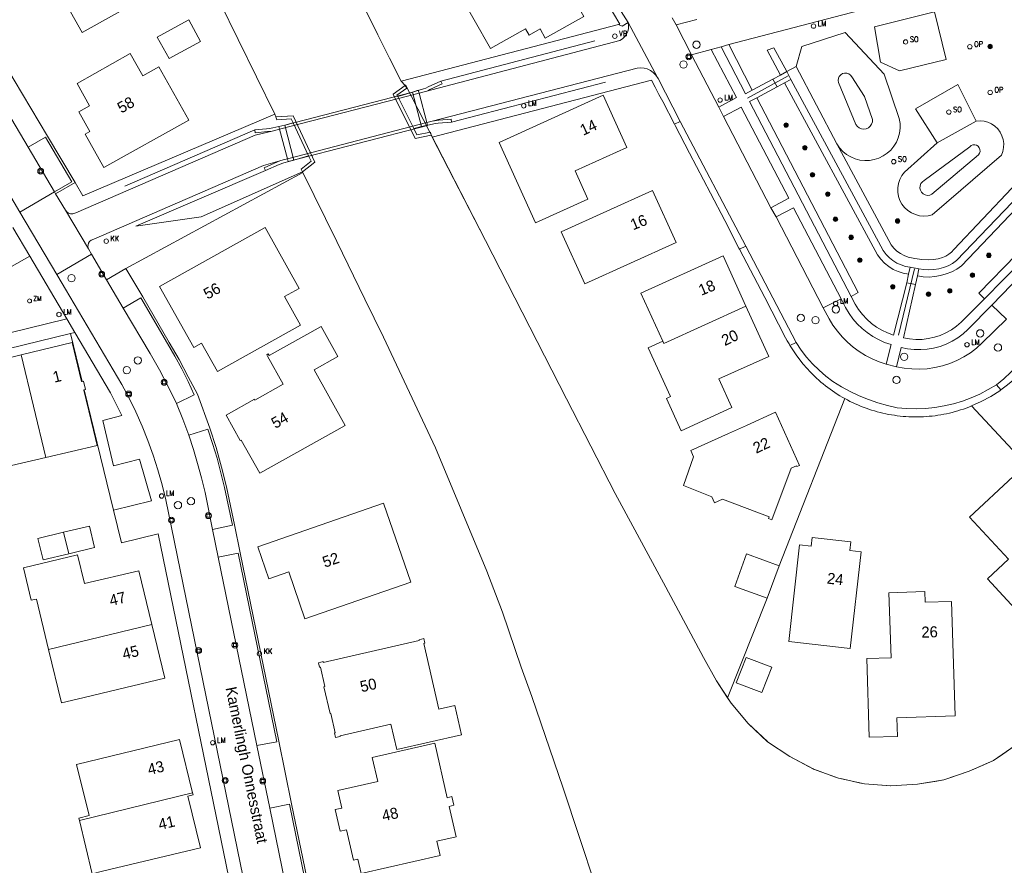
# Model space of a CAD drawing. Header units: metres. Extents: x 138165 to 154469, y 480134 to 494189.
# Tile 225 of 256: x 147740 to 147852, y 485210 to 485306. Entities that reach past the tile are written whole.
import ezdxf

# ---------------------------------------------------------------- set-up
doc = ezdxf.new("R2010")
doc.units = ezdxf.units.M
doc.header["$LTSCALE"] = 0.001
doc.header["$MEASUREMENT"] = 0
for name, color, linetype, lineweight in [('Level 5', 7, 'Continuous', 0), ('TOP-L-terrein schutting raster hek leuning', 7, 'Continuous', 0), ('TOP-L-topo objecten punt', 7, 'Continuous', 0), ('TOP-L-topo objecten vlak', 7, 'Continuous', 0), ('TOP-L-verharding molgoot', 7, 'Continuous', 0), ('TOP-L-verharding vangrail', 7, 'Continuous', 0), ('TOP-L-water beschoeiing', 7, 'Continuous', 0), ('TOP-T-topo huisnummering naamgeving', 7, 'Continuous', 0)]:
    doc.layers.add(name, color=color, linetype=linetype, lineweight=lineweight)
doc.styles.add('Style-INTL_ISO', font='INTL_ISO.shx')
doc.styles.add('Style-STANDARD', font='STANDARD.shx')

# ---------------------------------------------------------------- blocks, each defined once
blk = doc.blocks.new('24')
at = {"layer": 'TOP-L-topo objecten punt', "color": 7, "linetype": 'Continuous', "lineweight": 0}
for radius in [0.025, 0.0182, 0.0115, 0.005]:
    blk.add_circle((0, 0), radius, dxfattribs=at)
blk = doc.blocks.new('304')
at = {"layer": 'TOP-L-topo objecten punt', "color": 7, "linetype": 'Continuous', "lineweight": 0}
blk.add_circle((0, 0), 0.0225, dxfattribs=at)
at = {"layer": 'TOP-L-topo objecten punt', "color": 7, "linetype": 'Continuous', "lineweight": 0, "style": 'Style-STANDARD'}
blk.add_text('ZM', height=0.054, dxfattribs=at).set_placement((0.043, 0))
blk = doc.blocks.new('129')
at = {"layer": 'TOP-L-topo objecten punt', "color": 7, "linetype": 'Continuous', "lineweight": 0}
blk.add_circle((0, 0), 0.025, dxfattribs=at)
at = {"layer": 'TOP-L-topo objecten punt', "color": 7, "linetype": 'Continuous', "lineweight": 0, "style": 'Style-STANDARD'}
blk.add_text('SO', height=0.06, dxfattribs=at).set_placement((0.0483, 0))
blk = doc.blocks.new('38')
at = {"layer": 'TOP-L-topo objecten punt', "color": 7, "linetype": 'Continuous', "lineweight": 0}
blk.add_circle((0, 0), 0.025, dxfattribs=at)
at = {"layer": 'TOP-L-topo objecten punt', "color": 7, "linetype": 'Continuous', "lineweight": 0, "style": 'Style-STANDARD'}
blk.add_text('OP', height=0.06, dxfattribs=at).set_placement((0.048, 0))
blk = doc.blocks.new('*U13')
at = {"layer": 'Level 5', "color": 7, "linetype": 'Continuous', "lineweight": 0}
blk.add_circle((0, 0), 0.0415, dxfattribs=at)
blk = doc.blocks.new('150')
at = {"layer": 'Level 5', "color": 7, "linetype": 'Continuous', "lineweight": 0}
blk.add_blockref('*U13', (0, 0), dxfattribs=at)
blk = doc.blocks.new('39')
at = {"layer": 'TOP-L-topo objecten punt', "color": 7, "linetype": 'Continuous', "lineweight": 0}
for p, q in [((0.0175, 0.0175), (-0.0175, 0.0175)), ((-0.0175, 0.0175), (-0.0175, -0.0175)), ((0.0175, 0.0175), (0.0175, -0.0175)), ((0.0175, -0.0175), (-0.0175, -0.0175))]:
    blk.add_line(p, q, dxfattribs=at)
blk.add_circle((0, 0), 0.0332, dxfattribs=at)
blk = doc.blocks.new('16')
at = {"layer": 'TOP-L-topo objecten punt', "color": 7, "linetype": 'Continuous', "lineweight": 0}
blk.add_circle((0, 0), 0.025, dxfattribs=at)
at = {"layer": 'TOP-L-topo objecten punt', "color": 7, "linetype": 'Continuous', "lineweight": 0, "style": 'Style-STANDARD'}
blk.add_text('LM', height=0.06, dxfattribs=at).set_placement((0.0483, 0))
blk = doc.blocks.new('119')
at = {"layer": 'TOP-L-topo objecten punt', "color": 7, "linetype": 'Continuous', "lineweight": 0}
blk.add_circle((0, 0), 0.025, dxfattribs=at)
at = {"layer": 'TOP-L-topo objecten punt', "color": 7, "linetype": 'Continuous', "lineweight": 0, "style": 'Style-STANDARD'}
blk.add_text('KK', height=0.06, dxfattribs=at).set_placement((0.0483, 0))
blk = doc.blocks.new('14')
at = {"layer": 'TOP-L-topo objecten punt', "color": 7, "linetype": 'Continuous', "lineweight": 0}
blk.add_circle((0, 0), 0.025, dxfattribs=at)
at = {"layer": 'TOP-L-topo objecten punt', "color": 7, "linetype": 'Continuous', "lineweight": 0, "style": 'Style-STANDARD'}
blk.add_text('VB', height=0.06, dxfattribs=at).set_placement((0.0483, 0))

msp = doc.modelspace()

# ---------------------------------------------------------------- linework, layer by layer
at = {"layer": 'TOP-L-terrein schutting raster hek leuning', "flags": 128}
for points in [[(147766.82, 485293.1), (147752.12, 485286.74)], [(147753.36, 485282.18), (147768.02, 485288.49)]]:
    msp.add_lwpolyline(points, dxfattribs=at)
at = {"layer": 'TOP-L-topo objecten vlak', "flags": 128}
for points in [[(147783.37, 485298.58), (147782.05, 485301.2), (147780.74, 485303.82), (147779.44, 485306.44), (147777.51, 485310.33), (147775.58, 485314.22), (147773.67, 485318.11), (147772.24, 485321.03), (147770.81, 485323.96), (147769.39, 485326.89), (147767.97, 485329.82), (147766.55, 485332.75), (147765.14, 485335.68), (147763.73, 485338.62), (147762.33, 485341.56), (147760.82, 485344.73), (147759.32, 485347.9), (147757.83, 485351.07), (147756.33, 485354.25), (147754.93, 485357.25), (147753.54, 485360.25), (147752.14, 485363.25), (147751.75, 485364.1)], [(147738.2, 485357.97), (147744.12, 485345.88), (147750.23, 485333.39), (147756.12, 485321.45), (147756.53, 485320.58), (147762.89, 485307.52), (147769.08, 485294.86)], [(147746.5, 485287.12), (147743.39, 485292.39), (147739.64, 485298.71), (147736.81, 485303.45), (147735.55, 485305.75), (147734.35, 485308.09), (147733.23, 485310.46), (147732.17, 485312.87), (147731.18, 485315.3), (147730.27, 485317.76), (147729.12, 485321.49), (147726.15, 485331.64), (147724.24, 485338.19), (147721, 485349.36)], [(147740.27, 485283.79), (147730.11, 485301.01), (147727.77, 485305.46), (147724.9, 485311.8), (147722.67, 485318.53), (147714.73, 485345.81)], [(147820.41, 485302.73), (147899.49, 485323.37)], [(147899.86, 485321.95), (147884.73, 485317.69), (147868.88, 485303.22), (147867.16, 485301.71), (147865.49, 485300.15), (147863.85, 485298.55), (147862.26, 485296.9), (147845.84, 485279.56), (147845.57, 485279.27), (147845.27, 485279.02), (147844.94, 485278.81), (147844.58, 485278.65), (147844.07, 485278.5), (147843.55, 485278.42), (147843.02, 485278.4), (147842.23, 485278.43), (147841.45, 485278.54), (147840.68, 485278.71), (147840.23, 485278.87), (147839.81, 485279.09), (147839.42, 485279.37), (147839.08, 485279.7), (147838.78, 485280.07), (147832.62, 485291.49)], [(147747.31, 485304.09), (147756.91, 485309.47), (147753.09, 485316.28), (147743.5, 485310.9), (147747.31, 485304.09)], [(147789.79, 485308.82), (147793.46, 485302.27), (147797.44, 485304.5), (147797.83, 485303.8), (147799.09, 485304.5), (147799.67, 485303.46), (147804.04, 485305.9), (147803.06, 485307.65), (147803.93, 485308.14), (147801.48, 485312.5), (147800.61, 485312.01), (147799.15, 485314.62), (147796.85, 485313.34), (147795.63, 485315.52), (147785.71, 485309.96), (147787.17, 485307.36), (147789.79, 485308.82)], [(147806.4, 485307.89), (147806.67, 485307.44), (147808.11, 485305.03), (147807.94, 485304.99)], [(147809.02, 485305.24), (147807.1, 485308.3)], [(147814.48, 485304.96), (147814.01, 485305.77)], [(147839.71, 485299.75), (147844.97, 485301.04), (147843.65, 485306.42), (147836.9, 485304.75), (147837.55, 485300.74), (147839.71, 485299.75)], [(147759.31, 485305.49), (147755.8, 485303.58), (147757.14, 485301.14), (147760.69, 485303.08), (147759.36, 485305.52), (147759.31, 485305.49)], [(147783.37, 485298.58), (147807.94, 485304.99)], [(147809.02, 485305.24), (147809.07, 485304.89), (147809.06, 485304.55), (147808.98, 485304.21), (147808.83, 485303.9), (147808.63, 485303.61), (147808.38, 485303.38), (147808.09, 485303.19), (147786.11, 485297.41)], [(147807.94, 485304.99), (147808.34, 485304.81), (147809.02, 485305.24)], [(147812.35, 485299), (147809.02, 485305.24)], [(147816.79, 485305.57), (147814.48, 485304.96)], [(147814.48, 485304.96), (147816.18, 485301.59)], [(147832.62, 485291.49), (147832.93, 485291.04), (147833.31, 485290.64), (147833.73, 485290.3), (147834.2, 485290.02), (147834.71, 485289.81), (147835.23, 485289.67), (147835.78, 485289.61), (147836.32, 485289.63), (147836.86, 485289.73), (147837.38, 485289.89), (147837.87, 485290.14), (147838.32, 485290.44), (147838.73, 485290.81), (147839.07, 485291.23), (147839.36, 485291.7), (147839.57, 485292.2), (147839.72, 485292.73), (147839.78, 485293.27), (147839.77, 485293.82), (147839.68, 485294.36), (147837.97, 485299.4), (147833.56, 485304.1), (147828.66, 485302.52), (147828.01, 485300.24)], [(147818.43, 485302.19), (147819.55, 485302.49)], [(147819.55, 485302.49), (147820.41, 485302.73)], [(147823.06, 485297.58), (147822.3, 485297.18), (147819.55, 485302.49)], [(147823.06, 485297.58), (147820.41, 485302.73)], [(147826.96, 485299.67), (147825.51, 485302.37), (147824.75, 485302.09), (147826.26, 485299.28)], [(147752.74, 485301.72), (147746.73, 485298.34), (147748.14, 485295.81), (147746.92, 485295.13), (147748.17, 485292.91), (147747.65, 485292.61), (147749.77, 485288.82), (147759.37, 485294.2), (147755.99, 485300.22), (147754.16, 485299.19), (147752.74, 485301.72)], [(147816.18, 485301.59), (147818.43, 485302.19)], [(147819.27, 485295.66), (147816.18, 485301.59)], [(147818.43, 485302.19), (147821.27, 485296.74), (147819.27, 485295.66)], [(147786.88, 485294.08), (147810.06, 485300.08), (147810.45, 485300.11), (147810.83, 485300.08), (147811.2, 485299.98), (147811.55, 485299.81), (147811.86, 485299.59), (147812.13, 485299.32), (147812.35, 485299)], [(147828.01, 485300.24), (147826.96, 485299.67)], [(147832.62, 485291.49), (147828.01, 485300.24)], [(147812.35, 485299), (147812.42, 485298.88), (147814.9, 485294.02)], [(147826.26, 485299.28), (147825.39, 485298.83)], [(147826.26, 485299.28), (147826.96, 485299.67)], [(147827.43, 485298.79), (147826.96, 485299.67)], [(147835.77, 485296.86), (147834.31, 485299.08), (147834.17, 485299.27), (147833.97, 485299.42), (147833.74, 485299.5), (147833.5, 485299.51), (147833.26, 485299.45), (147833.06, 485299.32), (147832.9, 485299.14), (147832.8, 485298.92), (147832.76, 485298.68), (147832.8, 485298.44), (147834.79, 485293.68), (147834.95, 485293.47), (147835.16, 485293.3), (147835.42, 485293.2), (147835.68, 485293.17), (147835.95, 485293.22), (147836.2, 485293.33), (147836.41, 485293.5), (147836.56, 485293.73), (147836.65, 485293.98), (147836.66, 485294.25), (147835.77, 485296.86)], [(147783.84, 485298.12), (147782.48, 485297.14), (147784.95, 485292.13), (147786.78, 485292.5)], [(147782.98, 485296.86), (147782.9, 485297.02), (147784.02, 485297.82), (147783.84, 485298.12)], [(147783.84, 485298.12), (147783.37, 485298.58)], [(147786.11, 485297.41), (147786.37, 485297.51), (147786.61, 485297.64), (147787.99, 485298.28), (147787.85, 485298.59), (147786.43, 485297.95), (147786.17, 485297.82), (147785.89, 485297.74), (147784.66, 485297.35)], [(147814.27, 485293.74), (147812.95, 485296.29), (147812.52, 485297.1), (147812.09, 485297.91), (147811.66, 485298.72), (147786.89, 485292.26)], [(147825.39, 485298.83), (147823.06, 485297.58)], [(147823.59, 485296.71), (147825.87, 485297.94)], [(147825.87, 485297.94), (147825.39, 485298.83)], [(147825.87, 485297.94), (147826.72, 485298.41)], [(147827.43, 485298.79), (147826.72, 485298.41)], [(147826.72, 485298.41), (147837.23, 485278.95), (147837.59, 485278.46), (147838.01, 485278.02), (147838.49, 485277.63), (147839.01, 485277.31), (147839.56, 485277.06), (147840.14, 485276.87), (147840.74, 485276.76)], [(147840.92, 485277.55), (147840.4, 485277.65), (147839.9, 485277.81), (147839.42, 485278.03), (147838.97, 485278.3), (147838.56, 485278.63), (147838.19, 485279.01), (147837.86, 485279.43), (147827.43, 485298.79)], [(147848.38, 485294.09), (147846.29, 485298.21), (147841.53, 485295.46), (147843.96, 485291.63)], [(147737.49, 485297.4), (147741.2, 485291.12)], [(147785.4, 485297.22), (147785.31, 485297.56), (147784.66, 485297.35), (147770.21, 485293.61), (147769.55, 485293.46), (147769.63, 485293.15)], [(147785.4, 485297.22), (147769.63, 485293.15)], [(147784.66, 485297.35), (147782.98, 485296.86)], [(147784.8, 485293.23), (147782.98, 485296.86)], [(147785.68, 485293.45), (147784.66, 485297.35)], [(147786.11, 485297.41), (147785.4, 485297.22), (147786.27, 485293.93), (147786.88, 485294.08)], [(147786.27, 485293.93), (147785.4, 485297.22)], [(147803.04, 485288.45), (147808.88, 485291.09), (147806.21, 485297), (147794.44, 485291.66), (147798.56, 485282.57), (147804.49, 485285.26), (147803.04, 485288.45)], [(147834.23, 485274.26), (147822.76, 485296.28), (147823.59, 485296.71)], [(147823.59, 485296.71), (147835.04, 485274.69), (147834.23, 485274.26)], [(147819.27, 485295.66), (147819.82, 485294.6)], [(147819.82, 485294.6), (147821.82, 485295.65), (147827.18, 485285.35), (147825.17, 485284.29)], [(147746.5, 485287.12), (147747.38, 485285.62), (147769.08, 485294.86)], [(147769.08, 485294.86), (147769.19, 485294.57)], [(147772.22, 485288.35), (147773.61, 485289.42), (147771.15, 485294.68), (147769.19, 485294.57)], [(147769.19, 485294.57), (147769.33, 485294.23), (147770.94, 485294.33), (147771.16, 485293.88)], [(147819.82, 485294.6), (147825.17, 485284.29)], [(147770.21, 485293.61), (147768.86, 485293.3), (147768.5, 485293.24), (147768.15, 485293.21), (147766.83, 485293.1), (147766.86, 485292.76), (147768.27, 485292.89), (147768.61, 485292.91), (147768.95, 485292.96)], [(147771.16, 485293.88), (147770.21, 485293.61)], [(147770.21, 485293.61), (147771.23, 485289.68)], [(147770.52, 485289.82), (147770.6, 485289.51), (147786.35, 485293.6), (147786.27, 485293.93)], [(147770.52, 485289.82), (147786.27, 485293.93)], [(147771.16, 485293.88), (147772.9, 485290.15)], [(147784.8, 485293.23), (147785.68, 485293.45)], [(147785.68, 485293.45), (147786.91, 485293.72), (147787.22, 485293.79), (147787.54, 485293.83), (147789.05, 485293.96), (147789.01, 485294.3), (147787.64, 485294.19), (147786.88, 485294.08)], [(147814.9, 485294.02), (147814.27, 485293.74)], [(147814.27, 485293.74), (147814.36, 485293.57), (147815.97, 485290.47), (147818.33, 485285.93), (147819.95, 485282.83), (147821.56, 485279.72), (147821.63, 485279.58)], [(147822.35, 485279.95), (147814.9, 485294.02)], [(147843.96, 485291.63), (147840.26, 485288.3), (147839.97, 485287.92), (147839.74, 485287.48), (147839.59, 485287.02), (147839.51, 485286.54), (147839.51, 485286.05), (147839.59, 485285.57), (147839.75, 485285.11), (147839.99, 485284.68), (147840.29, 485284.3), (147840.64, 485283.97), (147841.05, 485283.7), (147841.5, 485283.5), (147841.97, 485283.38), (147842.45, 485283.34), (147842.94, 485283.37), (147843.41, 485283.48), (147851.24, 485290.24), (147851.39, 485290.66), (147851.48, 485291.1), (147851.49, 485291.55), (147851.42, 485292), (147851.29, 485292.43), (147851.08, 485292.83), (147850.81, 485293.19), (147850.49, 485293.5), (147850.12, 485293.76), (147849.71, 485293.95), (147849.27, 485294.07), (147848.83, 485294.12), (147848.38, 485294.09)], [(147843.96, 485291.63), (147848.38, 485294.09)], [(147741.2, 485291.12), (147743.16, 485292.27), (147746.15, 485287.2), (147744.17, 485286.07)], [(147768.95, 485292.96), (147766.87, 485292.47), (147746.61, 485283.71), (147746.47, 485283.65), (147746.24, 485283.6), (147746, 485283.61), (147745.77, 485283.68), (147745.58, 485283.81), (147745.42, 485283.99)], [(147769.64, 485289.58), (147770.04, 485289.7), (147770.52, 485289.82), (147769.63, 485293.15), (147768.95, 485292.96)], [(147769.63, 485293.15), (147770.52, 485289.82)], [(147786.78, 485292.5), (147786.67, 485292.84), (147785.15, 485292.52), (147784.8, 485293.23)], [(147786.89, 485292.26), (147786.78, 485292.5)], [(147820.26, 485228.88), (147819.01, 485230.77), (147817.56, 485233.43), (147813.28, 485241.37), (147807.56, 485251.98), (147802.05, 485262.68), (147792.89, 485280.59), (147786.89, 485292.26)], [(147741.2, 485291.12), (147744.17, 485286.07)], [(147843.36, 485285.82), (147843.13, 485285.71), (147842.87, 485285.68), (147842.61, 485285.73), (147842.38, 485285.85), (147842.19, 485286.03), (147842.07, 485286.26), (147842.01, 485286.51), (147842.03, 485286.77), (147842.13, 485287.01), (147842.3, 485287.21), (147842.51, 485287.36), (147847.65, 485291.18), (147847.81, 485291.32), (147848.01, 485291.39), (147848.22, 485291.4), (147848.42, 485291.35), (147848.6, 485291.23), (147848.73, 485291.06), (147848.8, 485290.87), (147848.81, 485290.66), (147848.75, 485290.45), (147848.63, 485290.28), (147843.36, 485285.82)], [(147771.23, 485289.68), (147772.9, 485290.15)], [(147772.9, 485290.15), (147773.19, 485289.53), (147772.07, 485288.66), (147772.22, 485288.35)], [(147857.82, 485290.49), (147846.17, 485278.31), (147845.7, 485277.99), (147845.21, 485277.73), (147844.68, 485277.52), (147844.14, 485277.38), (147843.58, 485277.29), (147843.02, 485277.26), (147842.46, 485277.29), (147841.9, 485277.39)], [(147748.01, 485279.64), (147747.96, 485279.85), (147747.97, 485280.07), (147748.03, 485280.28), (147748.15, 485280.46), (147748.32, 485280.6), (147748.61, 485280.73), (147767.81, 485289.04), (147769.64, 485289.58)], [(147769.64, 485289.58), (147769.39, 485289.48), (147767.89, 485288.78), (147768.04, 485288.48)], [(147768.04, 485288.48), (147769.57, 485289.18), (147770.09, 485289.37), (147771.23, 485289.68)], [(147841.74, 485276.57), (147842.4, 485276.48), (147843.05, 485276.45), (147843.71, 485276.49), (147844.36, 485276.61), (147844.99, 485276.79), (147845.61, 485277.04), (147846.19, 485277.35), (147846.73, 485277.72), (147858.41, 485289.95)], [(147772.27, 485288.25), (147752.24, 485277.4)], [(147772.22, 485288.35), (147760.78, 485283.24), (147753.36, 485282.18), (147768.04, 485288.48)], [(147772.22, 485288.35), (147772.27, 485288.25)], [(147772.27, 485288.25), (147776.09, 485280.48), (147779.28, 485273.95), (147781.38, 485269.64), (147787.26, 485257.14), (147793.04, 485243.18), (147794.83, 485238.54), (147796.95, 485232.32), (147798.15, 485229.01), (147801.67, 485218.65), (147807.16, 485202.13), (147808.77, 485198.99), (147810.73, 485196.09), (147813.17, 485193.6), (147815.93, 485191.39), (147819.16, 485189.75), (147822.39, 485188.66), (147825.86, 485188.07), (147830.52, 485187.89)], [(147744.31, 485285.87), (147746.5, 485287.12)], [(147849.3, 485273.99), (147848.66, 485274.63), (147852.93, 485278.99), (147861.06, 485287.34)], [(147861.06, 485287.34), (147861.7, 485286.72), (147853.6, 485278.35), (147849.3, 485273.99)], [(147744.17, 485286.07), (147740.27, 485283.79)], [(147744.17, 485286.07), (147744.31, 485285.87)], [(147745.42, 485283.99), (147744.31, 485285.87)], [(147804.13, 485275.66), (147814.48, 485280.35), (147811.8, 485286.25), (147801.45, 485281.56), (147804.13, 485275.66)], [(147850.16, 485273.26), (147862.38, 485285.92), (147864.05, 485284.28)], [(147744.45, 485276.73), (147740.27, 485283.79)], [(147748.01, 485279.64), (147745.42, 485283.99)], [(147825.17, 485284.29), (147825.75, 485283.25)], [(147825.75, 485283.25), (147827.74, 485284.27), (147833.1, 485273.97)], [(147825.75, 485283.25), (147831.09, 485272.96)], [(147739.48, 485282.03), (147741.39, 485278.8)], [(147772.01, 485271.02), (147770.2, 485274.25), (147771.83, 485275.16), (147767.98, 485282.04), (147756.07, 485275.36), (147759.92, 485268.49), (147760.79, 485268.98), (147762.6, 485265.75), (147772.01, 485271.02)], [(147748.38, 485279.02), (147744.45, 485276.73)], [(147748.38, 485279.02), (147748.01, 485279.64)], [(147750.06, 485276.13), (147748.38, 485279.02)], [(147821.63, 485279.58), (147822.35, 485279.95)], [(147827.33, 485268.69), (147827.22, 485268.88), (147827.02, 485269.22), (147826.84, 485269.57), (147824.47, 485274.12), (147821.63, 485279.58)], [(147822.35, 485279.95), (147828.01, 485269.03)], [(147745.58, 485271.72), (147721.32, 485265.77), (147720.56, 485267.07), (147741.39, 485278.8)], [(147741.39, 485278.8), (147745.58, 485271.72)], [(147822.34, 485273.15), (147819.77, 485278.83), (147810.48, 485274.63), (147812.95, 485269.19)], [(147765.83, 485207.06), (147756.76, 485251.25), (147756.34, 485252.95), (147755.86, 485254.64), (147755.33, 485256.31), (147754.73, 485257.96), (147754.08, 485259.58), (147753.37, 485261.19), (147752.61, 485262.76), (147751.79, 485264.31), (147744.45, 485276.73)], [(147752.24, 485277.4), (147750.06, 485276.13)], [(147773.75, 485203.42), (147770.99, 485216.88), (147769.55, 485223.96), (147765.19, 485245.26), (147764.54, 485248.43), (147763.64, 485252.73), (147763.08, 485254.95), (147762.45, 485257.16), (147761.75, 485259.34), (147760.33, 485263.21), (147759.31, 485265.18), (147758.26, 485267.12), (147757.16, 485269.05), (147754.16, 485274.19), (147752.24, 485277.4)], [(147840.74, 485276.76), (147840.54, 485275.8)], [(147840.74, 485276.76), (147840.92, 485277.55)], [(147840.92, 485277.55), (147841.9, 485277.39)], [(147841.9, 485277.39), (147841.74, 485276.57)], [(147750.06, 485276.13), (147751.95, 485272.91)], [(147840.54, 485275.8), (147839.04, 485269.88), (147838.37, 485270.12), (147837.72, 485270.42), (147837.11, 485270.79), (147836.53, 485271.21), (147836, 485271.68), (147835.51, 485272.2), (147835.07, 485272.76), (147834.69, 485273.36), (147834.23, 485274.26)], [(147849.3, 485273.99), (147846.68, 485271.35), (147846.15, 485270.89), (147845.58, 485270.48), (147844.96, 485270.13), (147844.32, 485269.85), (147843.65, 485269.63), (147842.96, 485269.48), (147842.26, 485269.39), (147841.56, 485269.38), (147840.85, 485269.44), (147840.16, 485269.57), (147841.52, 485275.59)], [(147841.52, 485275.59), (147840.54, 485275.8)], [(147841.52, 485275.59), (147841.74, 485276.57)], [(147751.95, 485272.91), (147753.95, 485274.08), (147756.95, 485268.93), (147757.78, 485267.51), (147758.56, 485266.08), (147759.29, 485264.62), (147759.99, 485263.14), (147757.96, 485262.14)], [(147831.09, 485272.96), (147833.1, 485273.97)], [(147833.1, 485273.97), (147833.62, 485272.99), (147834, 485272.34), (147834.44, 485271.73), (147834.94, 485271.16), (147835.48, 485270.63), (147836.06, 485270.16), (147836.69, 485269.73), (147837.35, 485269.37), (147838.03, 485269.06), (147838.75, 485268.82), (147838.21, 485266.61)], [(147751.95, 485272.91), (147754.98, 485267.8), (147756.04, 485265.95), (147757.04, 485264.06), (147757.96, 485262.14)], [(147812.95, 485269.19), (147811.31, 485268.45), (147813.81, 485262.93), (147813.37, 485262.73), (147815.02, 485259.07), (147820.77, 485261.68), (147819.3, 485264.92), (147824.92, 485267.47), (147822.34, 485273.15)], [(147812.95, 485269.19), (147813.06, 485268.94), (147822.34, 485273.15)], [(147838.21, 485266.61), (147837.41, 485266.87), (147836.63, 485267.2), (147835.88, 485267.58), (147835.16, 485268.03), (147834.48, 485268.53), (147833.83, 485269.08), (147833.24, 485269.67), (147832.69, 485270.31), (147832.19, 485271), (147831.75, 485271.72), (147831.09, 485272.96)], [(147839.37, 485266.31), (147839.9, 485268.49), (147840.63, 485268.34), (147841.36, 485268.26), (147842.11, 485268.24), (147842.84, 485268.3), (147843.57, 485268.42), (147844.29, 485268.61), (147844.98, 485268.87), (147845.65, 485269.19), (147846.29, 485269.57), (147846.89, 485270.01), (147847.44, 485270.5), (147850.16, 485273.26)], [(147850.16, 485273.26), (147851.79, 485271.68)], [(147850.66, 485264.27), (147851.5, 485264.95), (147852.31, 485265.68), (147853.06, 485266.45), (147853.77, 485267.27), (147859.34, 485272.91)], [(147859.9, 485272.33), (147855.63, 485267.9), (147853.52, 485265.71), (147852.74, 485264.95), (147851.91, 485264.24), (147851.15, 485263.68)], [(147745.58, 485271.72), (147746.48, 485270.18)], [(147851.79, 485271.68), (147849.06, 485269.01), (147848.41, 485268.42), (147847.72, 485267.89), (147846.98, 485267.42), (147846.2, 485267.02), (147845.4, 485266.68), (147844.57, 485266.41), (147843.71, 485266.21), (147842.85, 485266.08), (147841.97, 485266.03), (147841.1, 485266.05), (147840.23, 485266.14), (147839.37, 485266.31)], [(147712.75, 485259.69), (147712.22, 485261.82), (147745.99, 485270.07)], [(147745.99, 485270.07), (147746.48, 485270.18)], [(147747.31, 485264.63), (147745.99, 485270.07)], [(147746.48, 485270.18), (147750.52, 485263.34), (147751.81, 485260.78), (147749.65, 485260.24), (147750.87, 485255.11), (147753.81, 485255.84), (147755.15, 485251.14), (147750.84, 485250.09)], [(147768.27, 485267.48), (147770.04, 485264.33), (147766.84, 485262.54), (147766.79, 485262.63), (147763.58, 485260.83), (147765.19, 485257.95), (147765.28, 485258), (147767.38, 485254.25), (147777.06, 485259.67), (147773.55, 485265.95), (147776.22, 485267.45), (147774.31, 485270.87), (147768.45, 485267.58), (147768.35, 485267.77), (147768.17, 485267.66), (147768.27, 485267.48)], [(147747.31, 485264.63), (147747.24, 485264.62), (147746.17, 485269.05), (147740.4, 485267.65)], [(147828.01, 485269.03), (147827.33, 485268.69)], [(147850.66, 485264.27), (147849.75, 485263.72), (147848.8, 485263.22), (147847.82, 485262.79), (147846.82, 485262.41), (147845.8, 485262.11), (147844.76, 485261.87), (147843.71, 485261.69), (147842.64, 485261.59), (147841.58, 485261.55), (147840.51, 485261.58), (147839.45, 485261.67), (147838.35, 485261.92), (147837.26, 485262.23), (147836.2, 485262.59), (147835.15, 485263.02), (147834.14, 485263.5), (147833.14, 485264.03), (147832.18, 485264.62), (147831.38, 485265.24), (147830.61, 485265.91), (147829.88, 485266.62), (147829.21, 485267.39), (147828.58, 485268.19), (147828.01, 485269.03)], [(147827.33, 485268.69), (147827.42, 485268.54), (147828.09, 485267.54), (147828.82, 485266.59), (147829.63, 485265.69), (147829.86, 485265.46), (147830.09, 485265.23), (147830.33, 485265.01), (147830.58, 485264.78), (147830.83, 485264.57), (147831.08, 485264.36), (147831.34, 485264.15), (147831.6, 485263.95), (147831.86, 485263.76), (147832.13, 485263.57), (147832.4, 485263.39), (147832.68, 485263.21), (147832.96, 485263.03), (147833.24, 485262.86), (147833.53, 485262.7)], [(147740.4, 485267.65), (147734.86, 485266.3)], [(147740.4, 485267.65), (147743.22, 485256.05)], [(147838.21, 485266.61), (147839.37, 485266.31)], [(147747.54, 485263.68), (147747.68, 485263.72), (147747.45, 485264.67), (147747.31, 485264.63)], [(147743.22, 485256.05), (147749, 485257.38), (147748.58, 485259.14), (147747.48, 485263.67), (147747.54, 485263.68)], [(147750.84, 485250.09), (147747.54, 485263.68)], [(147847.86, 485261.87), (147848.96, 485262.36), (147850.02, 485262.94), (147851.04, 485263.59), (147851.15, 485263.68)], [(147851.15, 485263.68), (147850.66, 485264.27)], [(147833.53, 485262.7), (147826.1, 485243.8)], [(147833.53, 485262.7), (147833.82, 485262.55), (147834.11, 485262.39), (147834.41, 485262.25), (147834.71, 485262.11), (147835.01, 485261.98), (147835.31, 485261.85), (147835.62, 485261.73), (147835.93, 485261.61), (147836.24, 485261.5), (147836.56, 485261.4), (147836.87, 485261.3), (147837.19, 485261.21), (147837.51, 485261.13), (147837.83, 485261.05), (147838.15, 485260.98), (147838.48, 485260.92), (147838.8, 485260.86), (147839.13, 485260.81), (147839.45, 485260.76), (147839.78, 485260.72), (147840.11, 485260.69), (147840.44, 485260.66), (147840.77, 485260.65), (147841.1, 485260.63), (147841.43, 485260.63), (147841.76, 485260.63), (147842.09, 485260.64), (147842.42, 485260.65), (147842.75, 485260.67), (147843.08, 485260.7), (147843.41, 485260.73), (147843.73, 485260.77), (147844.06, 485260.82), (147844.39, 485260.87), (147844.71, 485260.93), (147845.03, 485260.99), (147845.35, 485261.07), (147845.67, 485261.14), (147845.99, 485261.23), (147846.31, 485261.32), (147846.62, 485261.42), (147846.94, 485261.52), (147847.25, 485261.63), (147847.56, 485261.74), (147847.86, 485261.87)], [(147757.96, 485262.14), (147758.69, 485260.36), (147759.35, 485258.56)], [(147822.41, 485259.67), (147820.36, 485258.75), (147816.12, 485256.83), (147816.43, 485256.13), (147815.29, 485252.88), (147818.49, 485251.6), (147818.8, 485250.91), (147819.7, 485251.31), (147824.98, 485249.33), (147824.9, 485249.14), (147825.28, 485249), (147827.48, 485254.84), (147828.08, 485255.11), (147828.12, 485255.01), (147828.41, 485255.14), (147825.68, 485261.16), (147822.41, 485259.67)], [(147867.82, 485240.44), (147847.86, 485261.87)], [(147759.35, 485258.56), (147761.51, 485259.25), (147762.06, 485257.62), (147762.56, 485255.98), (147763, 485254.32), (147763.4, 485252.66), (147764.31, 485248.38), (147762.05, 485247.91)], [(147762.05, 485247.91), (147761.2, 485252.1), (147760.81, 485253.74), (147760.36, 485255.36), (147759.88, 485256.96), (147759.35, 485258.56)], [(147737.67, 485254.76), (147743.22, 485256.05)], [(147847.61, 485249.3), (147852.04, 485244.55), (147849.64, 485242.32), (147853.67, 485238), (147861, 485244.83), (147852.55, 485253.9), (147847.61, 485249.3)], [(147750.84, 485250.09), (147751.74, 485246.39), (147755.92, 485247.41), (147764.17, 485207.21), (147764.33, 485206.14), (147764.42, 485205.06), (147764.45, 485203.98), (147764.42, 485202.89), (147764.32, 485201.81), (147764.17, 485200.74), (147763.94, 485199.68), (147763.68, 485198.73), (147763.35, 485197.8), (147762.96, 485196.89), (147762.51, 485196.02), (147762.01, 485195.17), (147761.44, 485194.36), (147760.83, 485193.59), (147760.16, 485192.87), (147759.45, 485192.19), (147758.69, 485191.56), (147756.95, 485190.6), (147755.18, 485189.71), (147753.38, 485188.89)], [(147768.4, 485242.32), (147770.67, 485243.1), (147772.5, 485237.8), (147784.47, 485241.93), (147781.39, 485250.86), (147767.15, 485245.95), (147768.4, 485242.32)], [(147745.8, 485245.16), (147748.72, 485245.87), (147748.13, 485248.29), (147745.21, 485247.59)], [(147762.05, 485247.91), (147762.69, 485244.76)], [(147745.21, 485247.59), (147742.3, 485246.88), (147742.89, 485244.45), (147745.8, 485245.16)], [(147745.21, 485247.59), (147745.8, 485245.16)], [(147834.19, 485246.51), (147829.83, 485247.01), (147829.72, 485246.01), (147828.42, 485246.16), (147827.18, 485235.23), (147834.14, 485234.44), (147835.38, 485245.37), (147834.08, 485245.52), (147834.19, 485246.51)], [(147755.17, 485237.16), (147753.7, 485243.22), (147747.58, 485241.81), (147746.77, 485245.03), (147740.66, 485243.57), (147741.55, 485239.91), (147742.13, 485240.03), (147743.52, 485234.33)], [(147762.69, 485244.76), (147764.93, 485245.22), (147769.31, 485223.9), (147767.07, 485223.46)], [(147767.07, 485223.46), (147762.69, 485244.76)], [(147826.1, 485243.8), (147822.42, 485245.14), (147821.08, 485241.46), (147824.76, 485240.12)], [(147824.76, 485240.12), (147826.1, 485243.8)], [(147824.76, 485240.12), (147820.26, 485228.88)], [(147838.52, 485240.75), (147838.75, 485233.39), (147836, 485233.3), (147836.29, 485224.41), (147839.47, 485224.51), (147839.4, 485226.59), (147846, 485226.81), (147845.58, 485239.77), (147842.61, 485239.67), (147842.58, 485240.88), (147838.52, 485240.75)], [(147743.52, 485234.33), (147744.99, 485228.3), (147746.75, 485228.72), (147756.64, 485231.09), (147755.17, 485237.16)], [(147743.52, 485234.33), (147755.17, 485237.16)], [(147775.93, 485224.91), (147775.83, 485224.89), (147775.95, 485224.36), (147776.48, 485224.48), (147776.46, 485224.58), (147782.22, 485225.89), (147782.88, 485223.02), (147790.19, 485224.68), (147789.44, 485227.99), (147787.63, 485227.58), (147785.94, 485235.01), (147786.04, 485235.03), (147785.92, 485235.56), (147785.39, 485235.44), (147785.41, 485235.34), (147774.57, 485232.87), (147774.55, 485232.97), (147774.02, 485232.84), (147774.14, 485232.32), (147774.24, 485232.34), (147774.74, 485230.14), (147774.64, 485230.11), (147775.33, 485227.09), (147775.43, 485227.11), (147775.93, 485224.91)], [(147822.36, 485233.44), (147821.26, 485230.57), (147824.16, 485229.45), (147825.27, 485232.32), (147822.36, 485233.44)], [(147852.8, 485223.49), (147851.38, 485222.51), (147850.32, 485221.77), (147849.23, 485221.3), (147847.58, 485220.59), (147845.39, 485219.82), (147844.73, 485219.58), (147843.92, 485219.45), (147841.74, 485219.09), (147838.74, 485218.93), (147838.72, 485218.93), (147838.69, 485218.93), (147836.26, 485219.1), (147835.74, 485219.14), (147835.16, 485219.26), (147833.22, 485219.69), (147832.8, 485219.78), (147832.46, 485219.9), (147830.04, 485220.78), (147829.98, 485220.8), (147829.94, 485220.82), (147827.3, 485222.23), (147824.8, 485223.89), (147824.79, 485223.9), (147824.78, 485223.91), (147822.6, 485225.97), (147820.67, 485228.26), (147820.26, 485228.88)], [(147759.8, 485218.11), (147758.33, 485224.17), (147746.67, 485221.34), (147748.11, 485215.54), (147746.95, 485215.24), (147747.01, 485215)], [(147767.07, 485223.46), (147768.51, 485216.39)], [(147788.81, 485216.59), (147789.33, 485216.71), (147789.11, 485217.69), (147788.58, 485217.57), (147787.18, 485223.74), (147780.1, 485222.13), (147780.72, 485219.4), (147776.2, 485218.37), (147776.65, 485216.39), (147775.92, 485216.22), (147776.47, 485213.78), (147777.2, 485213.95), (147777.99, 485210.51), (147778.48, 485210.62), (147778.85, 485209), (147787.78, 485211.04), (147787.41, 485212.65), (147789.59, 485213.15), (147788.81, 485216.59)], [(147747.01, 485215), (147748.44, 485208.96), (147749.62, 485209.26), (147760.69, 485211.9), (147759.27, 485217.73), (147759.86, 485217.88), (147759.8, 485218.11)], [(147759.8, 485218.11), (147747.01, 485215)], [(147771.27, 485202.92), (147773.5, 485203.37), (147770.75, 485216.83), (147768.51, 485216.39)], [(147768.51, 485216.39), (147771.27, 485202.92)]]:
    msp.add_lwpolyline(points, dxfattribs=at)
at = {"layer": 'TOP-L-verharding molgoot', "flags": 128}
for points in [[(147822.54, 485296.69), (147827.14, 485299.19)], [(147839.61, 485269.89), (147841.39, 485277.38)]]:
    msp.add_lwpolyline(points, dxfattribs=at)
at = {"layer": 'TOP-L-verharding vangrail', "flags": 128}
for points in [[(147805.25, 485303.14), (147787.85, 485298.59)], [(147806.49, 485298.5), (147789.05, 485293.96)]]:
    msp.add_lwpolyline(points, dxfattribs=at)
at = {"layer": 'TOP-L-water beschoeiing', "flags": 128}
msp.add_lwpolyline([(147783.85, 485298.17), (147792.89, 485280.59), (147802.05, 485262.68), (147807.56, 485251.98), (147813.28, 485241.37), (147817.56, 485233.43), (147819.01, 485230.77), (147820.67, 485228.26), (147822.6, 485225.97), (147824.79, 485223.9), (147827.3, 485222.23), (147829.98, 485220.8), (147832.8, 485219.78), (147835.74, 485219.14), (147838.72, 485218.93), (147841.74, 485219.09), (147844.73, 485219.58), (147847.58, 485220.59), (147850.32, 485221.77), (147852.8, 485223.49)], dxfattribs=at)

# ---------------------------------------------------------------- block references
at = {"layer": 'TOP-L-topo objecten punt', "xscale": 10, "yscale": 10, "zscale": 10}
for name, p in [('16', (147829.99, 485304.82)), ('14', (147807.53, 485303.68)), ('129', (147840.4, 485303.03)), ('150', (147816.76, 485302.72)), ('38', (147847.66, 485302.49)), ('24', (147849.95, 485302.51)), ('39', (147815.89, 485301.35)), ('150', (147815.29, 485300.48)), ('38', (147849.96, 485297.32)), ('16', (147819.43, 485296.46)), ('16', (147797.23, 485295.81)), ('129', (147845.29, 485295.1)), ('24', (147826.89, 485293.63)), ('24', (147829.02, 485291.07)), ('129', (147839.06, 485289.49)), ('39', (147742.62, 485288.41)), ('24', (147829.87, 485288.01)), ('24', (147831.6, 485285.83)), ('24', (147832.47, 485282.98)), ('24', (147839.49, 485282.78)), ('119', (147750.03, 485280.5)), ('24', (147834.24, 485280.94)), ('24', (147849.81, 485278.9)), ('24', (147835.22, 485278.36)), ('150', (147746.11, 485276.32)), ('39', (147749.52, 485276.77)), ('24', (147847.95, 485276.66)), ('24', (147838.95, 485275.35)), ('24', (147842.99, 485274.51)), ('24', (147845.39, 485274.88)), ('304', (147741.36, 485273.74)), ('16', (147832.49, 485273.46)), ('16', (147744.69, 485272.21)), ('150', (147828.56, 485271.82)), ('150', (147832.52, 485272.79)), ('150', (147830.21, 485271.57)), ('150', (147848.83, 485270.08)), ('16', (147847.34, 485268.79)), ('150', (147850.84, 485268.47)), ('150', (147840.23, 485267.42)), ('150', (147753.61, 485267.02)), ('150', (147752.35, 485265.92)), ('39', (147756.58, 485264.54)), ('150', (147839.37, 485264.81)), ('39', (147752.57, 485263.22)), ('16', (147756.29, 485251.69)), ('150', (147758.14, 485250.66)), ('150', (147759.61, 485251.09)), ('39', (147757.41, 485248.95)), ('39', (147761.58, 485249.46)), ('39', (147760.48, 485234.21)), ('39', (147764.58, 485234.83)), ('119', (147767.35, 485233.84)), ('16', (147762.07, 485223.79)), ('39', (147763.48, 485219.52)), ('39', (147767.72, 485219.46))]:
    msp.add_blockref(name, p, dxfattribs=at)

# ---------------------------------------------------------------- texts
at = {"layer": 'TOP-T-topo huisnummering naamgeving', "style": 'Style-INTL_ISO'}
for s, rotation, p in [('58', 29.5, (147751.74, 485294.92)), ('14', 24.7, (147803.95, 485292.41)), ('16', 22, (147809.59, 485281.72)), ('56', 29.3, (147761.48, 485273.88)), ('18', 22.6, (147817.31, 485274.32)), ('20', 25.5, (147819.96, 485268.63)), ('1', 13.7, (147744.16, 485264.49)), ('54', 30, (147769.15, 485259.26)), ('22', 25.1, (147823.51, 485256.46)), ('52', 19, (147774.74, 485243.57)), ('24', 353.5, (147831.45, 485241.79)), ('47', 13.7, (147750.55, 485239.24)), ('26', 1.8, (147842.2, 485235.66)), ('45', 13.7, (147752.02, 485233.18)), ('50', 12.8, (147778.89, 485229.49)), ('Kamerlingh Onnesstraat', 281.5, (147763.51, 485229.98)), ('43', 13.7, (147754.88, 485220.13)), ('41', 13, (147756.08, 485213.92)), ('48', 12.8, (147781.35, 485214.89))]:
    msp.add_text(s, height=1.25, rotation=rotation, dxfattribs=at).set_placement(p)

doc.saveas('drawing.dxf')
